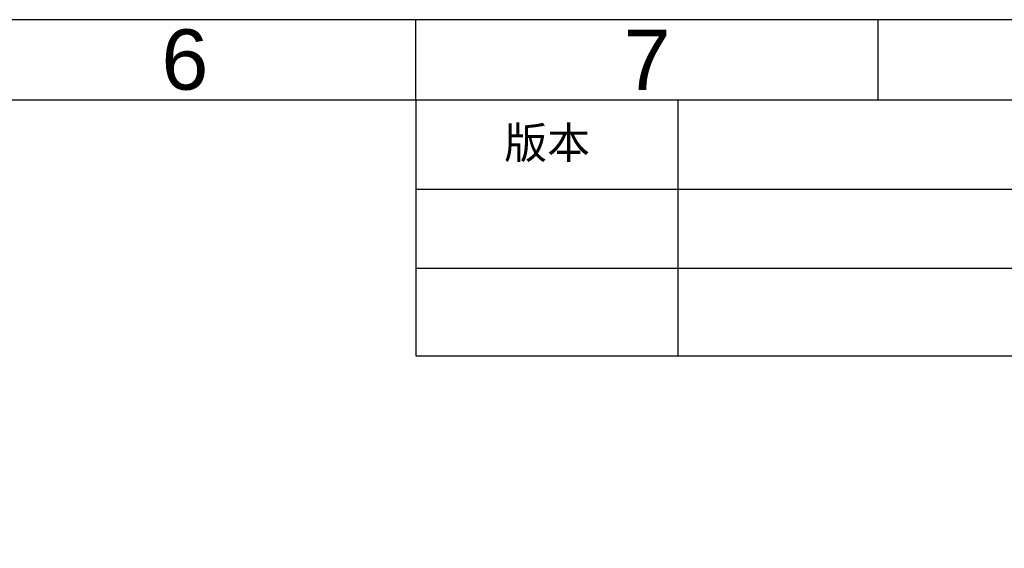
# Model space of a CAD drawing. Header units: inches. Extents: x 5032 to 6149, y 185 to 975.
# Tile 11 of 13: x 5606 to 5836, y 852 to 975. Entities that reach past the tile are written whole.
import ezdxf

# ---------------------------------------------------------------- set-up
doc = ezdxf.new("R2010")
doc.units = ezdxf.units.IN
doc.header["$LTSCALE"] = 1.21
doc.header["$MEASUREMENT"] = 0
doc.layers.get('0').update_dxf_attribs({"linetype": 'CONTINUOUS'})
doc.styles.add('微软雅黑', font='txt')

msp = doc.modelspace()

# ---------------------------------------------------------------- linework, layer by layer
for p, q in [((5698.212, 956.185), (5698.212, 896.478)), ((6129.896, 956.185), (5698.212, 956.185))]:
    msp.add_line(p, q)
msp.add_lwpolyline([(5031.877, 185.042), (6148.704, 185.042), (6148.704, 974.993), (5031.877, 974.993)], close=True)
at = {"ltscale": 0.2}
for points in [[(5698.212, 956.185), (5698.212, 974.993)], [(5806.133, 956.185), (5806.133, 974.993)], [(6129.896, 956.185), (5050.686, 956.185)]]:
    msp.add_lwpolyline(points, dxfattribs=at)
for points in [[(5759.483, 896.478), (5759.483, 956.185)], [(5698.212, 935.441), (6129.896, 935.441)], [(5698.212, 916.962), (6129.896, 916.962)], [(5698.212, 896.478), (6129.896, 896.478)]]:
    msp.add_lwpolyline(points)

# ---------------------------------------------------------------- texts
at = {"ltscale": 0.2, "char_height": 14.08949, "width": 107.92105, "attachment_point": 5, "style": '微软雅黑'}
for s, insert in [('{\\fArial|b0|i0|c0|p34;6}', (5644.251, 965.589)), ('{\\fArial|b0|i0|c0|p34;7}', (5752.172, 965.589))]:
    msp.add_mtext(s, dxfattribs=dict(at, insert=insert))
at = {"insert": (5728.847, 945.813), "char_height": 7.3573, "width": 61.27137, "attachment_point": 5, "style": '微软雅黑'}
msp.add_mtext('版本', dxfattribs=at)

doc.saveas('drawing.dxf')
